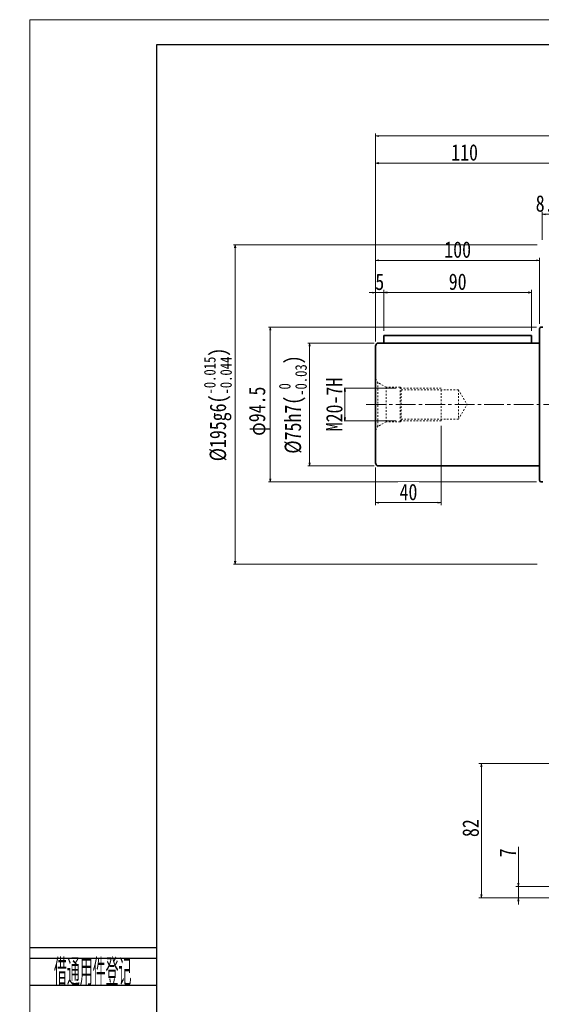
# Model space of a CAD drawing. Header units: millimetres. Extents: x -38 to 1278, y 0 to 916.
# Tile 2 of 4: x -38 to 280, y 315 to 916. Entities that reach past the tile are written whole.
import ezdxf
from ezdxf.enums import TextEntityAlignment as Align

# ---------------------------------------------------------------- set-up
doc = ezdxf.new("R2010")
doc.units = ezdxf.units.MM
doc.linetypes.add('点画线', pattern=[18, 12, -2, 2, -2])
doc.linetypes.add('虚线', pattern=[2, 1, -1])
doc.layers.add('2细线层', color=4, linetype='Continuous')
doc.layers.add('6文字层', color=3, linetype='Continuous')
for name, color, linetype, lineweight in [('中心线层', 1, '点画线', 18), ('图框_外框线', 7, 'Continuous', 18), ('尺寸线层', 3, 'Continuous', 18), ('粗实线层', 7, 'Continuous', 35), ('虚线层', 6, '虚线', 18)]:
    doc.layers.add(name, color=color, linetype=linetype, lineweight=lineweight)
doc.styles.add('PC_TEXTSTYLE', font='ISOCP.SHX', dxfattribs={"width": 0.707, "bigfont": 'GBCBIG.SHX'})
doc.styles.add('宋体', font='SimSun.ttf', dxfattribs={"width": 0.8})
doc.dimstyles.new('A水平标注$0', dxfattribs={"dimtxt": 3.5, "dimasz": 2, "dimexe": 1.5, "dimexo": 3, "dimgap": 1.1, "dimtad": 1, "dimtoh": 1, "dimdec": 4, "dimdsep": 46, "dimtxsty": '宋体', "dimblk": 'OPEN', "dimcen": 3, "dimclrd": 3, "dimclre": 3, "dimclrt": 6, "dimadec": 0, "dimazin": 0, "dimtm": 1e-09, "dimtfac": 1, "dimtdec": 4, "dimtix": 1, "dimtmove": 0, "dimatfit": 3, "dimldrblk": 'OPEN', "dimfxl": 0, "dimlwd": 13, "dimlwe": 13, "dimarcsym": 0})
doc.dimstyles.new('D直径标注φ25', dxfattribs={"dimtxt": 3.5, "dimasz": 2, "dimexe": 1, "dimexo": 3, "dimtad": 1, "dimtoh": 1, "dimdec": 1, "dimdsep": 46, "dimtxsty": '宋体', "dimblk": 'OPEN', "dimcen": 3, "dimclrd": 3, "dimclre": 3, "dimclrt": 130, "dimadec": 0, "dimazin": 0, "dimtm": 1e-09, "dimtfac": 1, "dimtdec": 1, "dimtmove": 0, "dimatfit": 0, "dimldrblk": 'OPEN', "dimfxl": 0, "dimlwd": 13, "dimlwe": 13, "dimarcsym": 0})
doc.dimstyles.new('螺孔(M8-7H)', dxfattribs={"dimtxt": 3.5, "dimasz": 2, "dimexe": 1.25, "dimexo": 3, "dimtad": 1, "dimtoh": 1, "dimdec": 4, "dimdsep": 46, "dimtxsty": '宋体', "dimblk": 'OPEN', "dimcen": 3, "dimclrd": 3, "dimclre": 3, "dimclrt": 2, "dimadec": 0, "dimazin": 0, "dimtm": 1e-09, "dimtfac": 1, "dimtdec": 4, "dimtmove": 0, "dimatfit": 3, "dimldrblk": 'OPEN', "dimfxl": 0, "dimlwd": 9, "dimlwe": 9, "dimarcsym": 0})

# ---------------------------------------------------------------- blocks, each defined once
blk = doc.blocks.new('_Open')
at = {"color": 0, "linetype": 'ByBlock', "lineweight": -2}
for p, q in [((-1, 0.17), (0, 0)), ((-1, -0.17), (0, 0)), ((0, 0), (-1, 0))]:
    blk.add_line(p, q, dxfattribs=at)
blk = doc.blocks.new('*D10')
at = {"layer": 'Defpoints', "color": 0, "transparency": 16777216}
for p in [(181.4, 718.62), (139.14, 643.62), (181.5, 643.62)]:
    blk.add_point(p, dxfattribs=at)
at = {"layer": '尺寸线层', "color": 3, "lineweight": 13, "transparency": 16777216}
for p, q in [((178.4, 718.62), (138.14, 718.62)), ((139.14, 716.62), (139.14, 645.62)), ((178.5, 643.62), (138.14, 643.62))]:
    blk.add_line(p, q, dxfattribs=at)
at = {"layer": '尺寸线层', "color": 3, "lineweight": 13, "transparency": 16777216, "xscale": 2, "yscale": 2, "zscale": 2}
for p, rotation in [((139.14, 718.62), 90), ((139.14, 643.62), 270)]:
    blk.add_blockref('_Open', p, dxfattribs=dict(at, rotation=rotation))
at = {"layer": '尺寸线层', "color": 130, "transparency": 16777216, "insert": (128.91, 681.12), "char_height": 10, "attachment_point": 5, "rotation": 90, "style": '宋体'}
blk.add_mtext('{\\A1;\\A1;%%C75h7({\\H0.707107x;\\S 0^ -0.03;})}', dxfattribs=at)
blk = doc.blocks.new('*D11')
at = {"layer": 'Defpoints', "color": 0, "transparency": 16777216}
for p in [(280.4, 728.37), (115.16, 633.87), (280.4, 633.87)]:
    blk.add_point(p, dxfattribs=at)
at = {"layer": '尺寸线层', "color": 3, "lineweight": 13, "transparency": 16777216}
for p, q in [((277.4, 728.37), (114.16, 728.37)), ((115.16, 726.37), (115.16, 635.87)), ((277.4, 633.87), (114.16, 633.87))]:
    blk.add_line(p, q, dxfattribs=at)
at = {"layer": '尺寸线层', "color": 3, "lineweight": 13, "transparency": 16777216, "xscale": 2, "yscale": 2, "zscale": 2}
for p, rotation in [((115.16, 728.37), 90), ((115.16, 633.87), 270)]:
    blk.add_blockref('_Open', p, dxfattribs=dict(at, rotation=rotation))
at = {"layer": '尺寸线层', "color": 130, "transparency": 16777216, "insert": (108.43, 677.03), "char_height": 10, "attachment_point": 5, "rotation": 90, "style": '宋体'}
blk.add_mtext('φ94.5', dxfattribs=at)
blk = doc.blocks.new('*D12')
at = {"layer": 'Defpoints', "color": 0, "transparency": 16777216}
for p in [(280.9, 778.62), (93.72, 583.62), (280.9, 583.62)]:
    blk.add_point(p, dxfattribs=at)
at = {"layer": '尺寸线层', "color": 3, "lineweight": 13, "transparency": 16777216}
for p, q in [((277.9, 778.62), (92.72, 778.62)), ((93.72, 776.62), (93.72, 585.62)), ((277.9, 583.62), (92.72, 583.62))]:
    blk.add_line(p, q, dxfattribs=at)
at = {"layer": '尺寸线层', "color": 3, "lineweight": 13, "transparency": 16777216, "xscale": 2, "yscale": 2, "zscale": 2}
for p, rotation in [((93.72, 778.62), 90), ((93.72, 583.62), 270)]:
    blk.add_blockref('_Open', p, dxfattribs=dict(at, rotation=rotation))
at = {"layer": '尺寸线层', "color": 130, "transparency": 16777216, "insert": (83.18, 681.12), "char_height": 10, "attachment_point": 5, "rotation": 90, "style": '宋体'}
blk.add_mtext('{\\A1;\\A1;%%C195g6({\\H0.707107x;\\S-0.015^ -0.044;})}', dxfattribs=at)
blk = doc.blocks.new('*D14')
at = {"layer": 'Defpoints', "color": 0, "transparency": 16777216}
for p in [(179.4, 844.95), (481.4, 727.37), (179.4, 716.62)]:
    blk.add_point(p, dxfattribs=at)
at = {"layer": '尺寸线层', "color": 3, "lineweight": 13, "transparency": 16777216}
for p, q in [((179.4, 719.62), (179.4, 846.45)), ((479.4, 844.95), (181.4, 844.95)), ((481.4, 730.37), (481.4, 846.45))]:
    blk.add_line(p, q, dxfattribs=at)
at = {"layer": '尺寸线层', "color": 3, "lineweight": 13, "transparency": 16777216, "xscale": 2, "yscale": 2, "zscale": 2, "rotation": 180}
blk.add_blockref('_Open', (179.4, 844.95), dxfattribs=at)
at = {"layer": '尺寸线层', "color": 3, "lineweight": 13, "transparency": 16777216, "xscale": 2, "yscale": 2, "zscale": 2}
blk.add_blockref('_Open', (481.4, 844.95), dxfattribs=at)
at = {"layer": '尺寸线层', "color": 6, "transparency": 16777216, "insert": (336.84, 851.45), "char_height": 10, "attachment_point": 5, "style": '宋体'}
blk.add_mtext('302', dxfattribs=at)
blk = doc.blocks.new('*D15')
at = {"layer": 'Defpoints', "color": 0, "transparency": 16777216}
for p in [(179.4, 828.35), (289.4, 781.12), (179.4, 716.62)]:
    blk.add_point(p, dxfattribs=at)
at = {"layer": '尺寸线层', "color": 3, "lineweight": 13, "transparency": 16777216}
for p, q in [((179.4, 719.62), (179.4, 829.85)), ((289.4, 784.12), (289.4, 829.85)), ((287.4, 828.35), (181.4, 828.35))]:
    blk.add_line(p, q, dxfattribs=at)
at = {"layer": '尺寸线层', "color": 3, "lineweight": 13, "transparency": 16777216, "xscale": 2, "yscale": 2, "zscale": 2, "rotation": 180}
blk.add_blockref('_Open', (179.4, 828.35), dxfattribs=at)
at = {"layer": '尺寸线层', "color": 3, "lineweight": 13, "transparency": 16777216, "xscale": 2, "yscale": 2, "zscale": 2}
blk.add_blockref('_Open', (289.4, 828.35), dxfattribs=at)
at = {"layer": '尺寸线层', "color": 6, "transparency": 16777216, "insert": (233.62, 834.85), "char_height": 10, "attachment_point": 5, "style": '宋体'}
blk.add_mtext('110', dxfattribs=at)
blk = doc.blocks.new('*D16')
at = {"layer": 'Defpoints', "color": 0, "transparency": 16777216}
for p in [(280.9, 797.18), (289.4, 781.12), (280.9, 778.62)]:
    blk.add_point(p, dxfattribs=at)
at = {"layer": '尺寸线层', "color": 3, "lineweight": 13, "transparency": 16777216}
for p, q in [((280.9, 781.62), (280.9, 798.68)), ((287.4, 797.18), (282.9, 797.18)), ((289.4, 784.12), (289.4, 798.68))]:
    blk.add_line(p, q, dxfattribs=at)
at = {"layer": '尺寸线层', "color": 3, "lineweight": 13, "transparency": 16777216, "xscale": 2, "yscale": 2, "zscale": 2, "rotation": 180}
blk.add_blockref('_Open', (280.9, 797.18), dxfattribs=at)
at = {"layer": '尺寸线层', "color": 3, "lineweight": 13, "transparency": 16777216, "xscale": 2, "yscale": 2, "zscale": 2}
blk.add_blockref('_Open', (289.4, 797.18), dxfattribs=at)
at = {"layer": '尺寸线层', "color": 6, "transparency": 16777216, "insert": (285.15, 803.68), "char_height": 10, "attachment_point": 5, "style": '宋体'}
blk.add_mtext('8.5', dxfattribs=at)
blk = doc.blocks.new('*D21')
at = {"layer": 'Defpoints', "color": 0, "transparency": 16777216}
for p in [(179.4, 749.4), (184.4, 723.12), (179.4, 716.62)]:
    blk.add_point(p, dxfattribs=at)
at = {"layer": '尺寸线层', "color": 3, "lineweight": 13, "transparency": 16777216}
for p, q in [((179.4, 719.62), (179.4, 750.9)), ((184.4, 726.12), (184.4, 750.9)), ((177.4, 749.4), (175.4, 749.4)), ((184.4, 749.4), (179.4, 749.4)), ((186.4, 749.4), (188.4, 749.4))]:
    blk.add_line(p, q, dxfattribs=at)
at = {"layer": '尺寸线层', "color": 3, "lineweight": 13, "transparency": 16777216, "xscale": 2, "yscale": 2, "zscale": 2}
blk.add_blockref('_Open', (179.4, 749.4), dxfattribs=at)
at = {"layer": '尺寸线层', "color": 3, "lineweight": 13, "transparency": 16777216, "xscale": 2, "yscale": 2, "zscale": 2, "rotation": 180}
blk.add_blockref('_Open', (184.4, 749.4), dxfattribs=at)
at = {"layer": '尺寸线层', "color": 6, "transparency": 16777216, "insert": (181.9, 755.9), "char_height": 10, "attachment_point": 5, "style": '宋体'}
blk.add_mtext('5', dxfattribs=at)
blk = doc.blocks.new('*D22')
at = {"layer": 'Defpoints', "color": 0, "transparency": 16777216}
for p in [(274.4, 749.48), (184.4, 723.12), (274.4, 723.12)]:
    blk.add_point(p, dxfattribs=at)
at = {"layer": '尺寸线层', "color": 3, "lineweight": 13, "transparency": 16777216}
for p, q in [((184.4, 726.12), (184.4, 750.98)), ((274.4, 726.12), (274.4, 750.98)), ((186.4, 749.48), (272.4, 749.48))]:
    blk.add_line(p, q, dxfattribs=at)
at = {"layer": '尺寸线层', "color": 3, "lineweight": 13, "transparency": 16777216, "xscale": 2, "yscale": 2, "zscale": 2, "rotation": 180}
blk.add_blockref('_Open', (184.4, 749.48), dxfattribs=at)
at = {"layer": '尺寸线层', "color": 3, "lineweight": 13, "transparency": 16777216, "xscale": 2, "yscale": 2, "zscale": 2}
blk.add_blockref('_Open', (274.4, 749.48), dxfattribs=at)
at = {"layer": '尺寸线层', "color": 6, "transparency": 16777216, "insert": (229.4, 755.98), "char_height": 10, "attachment_point": 5, "style": '宋体'}
blk.add_mtext('90', dxfattribs=at)
blk = doc.blocks.new('*D23')
at = {"layer": 'Defpoints', "color": 0, "transparency": 16777216}
for p in [(179.4, 769.07), (279.4, 727.37), (179.4, 716.62)]:
    blk.add_point(p, dxfattribs=at)
at = {"layer": '尺寸线层', "color": 3, "lineweight": 13, "transparency": 16777216}
for p, q in [((179.4, 719.62), (179.4, 770.57)), ((277.4, 769.07), (181.4, 769.07)), ((279.4, 730.37), (279.4, 770.57))]:
    blk.add_line(p, q, dxfattribs=at)
at = {"layer": '尺寸线层', "color": 3, "lineweight": 13, "transparency": 16777216, "xscale": 2, "yscale": 2, "zscale": 2, "rotation": 180}
blk.add_blockref('_Open', (179.4, 769.07), dxfattribs=at)
at = {"layer": '尺寸线层', "color": 3, "lineweight": 13, "transparency": 16777216, "xscale": 2, "yscale": 2, "zscale": 2}
blk.add_blockref('_Open', (279.4, 769.07), dxfattribs=at)
at = {"layer": '尺寸线层', "color": 6, "transparency": 16777216, "insert": (229.4, 775.57), "char_height": 10, "attachment_point": 5, "style": '宋体'}
blk.add_mtext('100', dxfattribs=at)
blk = doc.blocks.new('2344fdffg')
at = {"layer": '中心线层', "linetype": '点画线', "lineweight": 18}
blk.add_line((60.33, 0), (-5.25, 0), dxfattribs=at)
at = {"layer": '虚线层'}
for p, q in [((0, -15.65), (0, 15.65)), ((0, 15.65), (1.26, 13.47)), ((6.4, 10.5), (1.26, 13.47)), ((1.26, -13.47), (1.26, 13.47)), ((15, 10.5), (6.4, 10.5)), ((6.4, -10.5), (6.4, 10.5)), ((15.5, 10), (15, 10.5)), ((15, -10.5), (15, 10.5)), ((40, 10), (15.5, 10)), ((15.5, -10), (15.5, 10)), ((15.5, 9), (50.5, 9)), ((40, -10), (40, 10)), ((50.5, 9), (50.5, -9)), ((50.5, 9), (55.7, 0)), ((50.5, -9), (55.7, 0)), ((6.4, -10.5), (1.26, -13.47)), ((15, -10.5), (6.4, -10.5)), ((15.5, -10), (15, -10.5)), ((50.5, -9), (15.5, -9)), ((40, -10), (15.5, -10)), ((0, -15.65), (1.26, -13.47))]:
    blk.add_line(p, q, dxfattribs=at)
blk = doc.blocks.new('*D24')
at = {"layer": 'Defpoints', "color": 0, "transparency": 16777216}
for p in [(194.9, 691.12), (194.9, 671.12)]:
    blk.add_point(p, dxfattribs=at)
at = {"layer": '尺寸线层', "color": 3, "lineweight": 9, "transparency": 16777216}
for p, q in [((191.9, 691.12), (159.37, 691.12)), ((160.62, 689.12), (160.62, 673.12)), ((191.9, 671.12), (159.37, 671.12))]:
    blk.add_line(p, q, dxfattribs=at)
at = {"layer": '尺寸线层', "color": 3, "lineweight": 9, "transparency": 16777216, "xscale": 2, "yscale": 2, "zscale": 2}
for p, rotation in [((160.62, 691.12), 90), ((160.62, 671.12), 270)]:
    blk.add_blockref('_Open', p, dxfattribs=dict(at, rotation=rotation))
at = {"layer": '尺寸线层', "color": 2, "transparency": 16777216, "insert": (154.23, 681.12), "char_height": 10, "attachment_point": 5, "rotation": 90, "style": '宋体', "bg_fill": 3, "box_fill_scale": 1.1, "bg_fill_color": 257, "bg_fill_transparency": 0}
blk.add_mtext('M20-7H', dxfattribs=at)
at = {"layer": 'Defpoints', "color": 0, "transparency": 16777216}
blk.add_point((160.62, 671.12), dxfattribs=at)
blk = doc.blocks.new('*D25')
at = {"layer": 'Defpoints', "color": 0, "transparency": 16777216}
for p in [(219.4, 671.12), (179.4, 645.62), (219.4, 621.29)]:
    blk.add_point(p, dxfattribs=at)
at = {"layer": '尺寸线层', "color": 3, "lineweight": 13, "transparency": 16777216}
for p, q in [((219.4, 668.12), (219.4, 619.79)), ((179.4, 642.62), (179.4, 619.79)), ((181.4, 621.29), (217.4, 621.29))]:
    blk.add_line(p, q, dxfattribs=at)
at = {"layer": '尺寸线层', "color": 3, "lineweight": 13, "transparency": 16777216, "xscale": 2, "yscale": 2, "zscale": 2, "rotation": 180}
blk.add_blockref('_Open', (179.4, 621.29), dxfattribs=at)
at = {"layer": '尺寸线层', "color": 3, "lineweight": 13, "transparency": 16777216, "xscale": 2, "yscale": 2, "zscale": 2}
blk.add_blockref('_Open', (219.4, 621.29), dxfattribs=at)
at = {"layer": '尺寸线层', "color": 6, "transparency": 16777216, "insert": (199.4, 627.68), "char_height": 10, "attachment_point": 5, "style": '宋体', "bg_fill": 3, "box_fill_scale": 1.1, "bg_fill_color": 257, "bg_fill_transparency": 0}
blk.add_mtext('40', dxfattribs=at)
blk = doc.blocks.new('*D37')
at = {"layer": 'Defpoints', "color": 0, "transparency": 16777216}
for p in [(323.25, 387.12), (266.42, 380.12), (291.2, 380.12)]:
    blk.add_point(p, dxfattribs=at)
at = {"layer": '尺寸线层', "color": 3, "lineweight": 13, "transparency": 16777216}
for p, q in [((266.42, 389.12), (266.42, 411.27)), ((320.25, 387.12), (264.92, 387.12)), ((266.42, 380.12), (266.42, 387.12)), ((288.2, 380.12), (264.92, 380.12)), ((266.42, 378.12), (266.42, 376.12))]:
    blk.add_line(p, q, dxfattribs=at)
at = {"layer": '尺寸线层', "color": 3, "lineweight": 13, "transparency": 16777216, "xscale": 2, "yscale": 2, "zscale": 2}
for p, rotation in [((266.42, 387.12), 270), ((266.42, 380.12), 90)]:
    blk.add_blockref('_Open', p, dxfattribs=dict(at, rotation=rotation))
at = {"layer": '尺寸线层', "color": 6, "transparency": 16777216, "insert": (259.92, 407.61), "char_height": 10, "attachment_point": 5, "rotation": 90, "style": '宋体', "bg_fill": 3, "box_fill_scale": 1.1, "bg_fill_color": 256, "bg_fill_true_color": 13158600, "bg_fill_transparency": 0}
blk.add_mtext('7', dxfattribs=at)
blk = doc.blocks.new('*D38')
at = {"layer": 'Defpoints', "color": 0, "transparency": 16777216}
for p in [(362.9, 462.12), (243.87, 380.12), (291.2, 380.12)]:
    blk.add_point(p, dxfattribs=at)
at = {"layer": '尺寸线层', "color": 3, "lineweight": 13, "transparency": 16777216}
for p, q in [((359.9, 462.12), (242.37, 462.12)), ((243.87, 460.12), (243.87, 382.12)), ((288.2, 380.12), (242.37, 380.12))]:
    blk.add_line(p, q, dxfattribs=at)
at = {"layer": '尺寸线层', "color": 3, "lineweight": 13, "transparency": 16777216, "xscale": 2, "yscale": 2, "zscale": 2}
for p, rotation in [((243.87, 462.12), 90), ((243.87, 380.12), 270)]:
    blk.add_blockref('_Open', p, dxfattribs=dict(at, rotation=rotation))
at = {"layer": '尺寸线层', "color": 6, "transparency": 16777216, "insert": (237.37, 422.69), "char_height": 10, "attachment_point": 5, "rotation": 90, "style": '宋体', "bg_fill": 3, "box_fill_scale": 1.1, "bg_fill_color": 256, "bg_fill_true_color": 13158600, "bg_fill_transparency": 0}
blk.add_mtext('82', dxfattribs=at)

msp = doc.modelspace()

# ---------------------------------------------------------------- linework, layer by layer
at = {"layer": '2细线层'}
for p, q in [((-31.09363, 349.86455), (45.67023, 349.86455)), ((-31.09363, 343.30679), (45.67023, 343.30679)), ((-31.09363, 326.91239), (45.67023, 326.91239))]:
    msp.add_line(p, q, dxfattribs=at)
at = {"layer": '中心线层'}
msp.add_line((173.64652, 681.12249), (501.58605, 681.12249), dxfattribs=at)
at = {"layer": '粗实线层'}
for p, q in [((279.39652, 634.87249), (279.39652, 727.37249)), ((281.39652, 728.37249), (280.39652, 728.37249)), ((184.39652, 723.12249), (184.39652, 718.62249)), ((184.39652, 723.12249), (274.39652, 723.12249)), ((274.39652, 723.12249), (274.39652, 718.62249)), ((179.39652, 716.62249), (179.39652, 645.62249)), ((279.39652, 718.62249), (181.39652, 718.62249)), ((181.39652, 643.62249), (279.39652, 643.62249)), ((281.39652, 633.87249), (280.39652, 633.87249))]:
    msp.add_line(p, q, dxfattribs=at)
for centre, radius, start, end in [((280.39652, 727.37249), 1, 90.00000041, 180.00000041), ((181.39652, 716.62249), 2, 90.00000002, 180.00000002), ((181.39652, 645.62249), 2, 180, 270), ((280.39652, 634.87249), 1, 180, 270)]:
    msp.add_arc(centre, radius, start, end, dxfattribs=at)

# ---------------------------------------------------------------- block references
msp.add_blockref('2344fdffg', (179.39652, 681.12249), dxfattribs=at)

# ---------------------------------------------------------------- texts
at = {"layer": '6文字层', "color": 3, "style": 'PC_TEXTSTYLE', "width": 0.667}
msp.add_text('借通用件登记', height=16.394403, dxfattribs=at).set_placement((6.87203, 335.54432), align=Align.MIDDLE)

# ---------------------------------------------------------------- dimensions: what is measured, and where the dimension line sits
at = {"layer": '尺寸线层'}
for base, p1, p2, override, picture, middle in [((179.39652, 844.94947), (481.39652, 727.37249), (179.39652, 716.62249), {"dimtxt": 10, "dimgap": 1.5, "dimblk": 'Open', "dimtfill": 0, "dimtfillclr": 256}, '*D14', (336.8391, 844.94947)), ((179.39652, 828.35318), (289.39652, 781.12249), (179.39652, 716.62471), {"dimtxt": 10, "dimgap": 1.5, "dimtfill": 0}, '*D15', (233.62462, 828.35318)), ((280.89652, 797.18267), (289.39652, 781.12249), (280.89652, 778.62249), {"dimtxt": 10, "dimgap": 1.5, "dimtfill": 0}, '*D16', (285.14652, 797.18267)), ((179.39652, 769.07418), (279.39652, 727.37249), (179.39652, 716.62249), {"dimtxt": 10, "dimgap": 1.5, "dimtfill": 0}, '*D23', (229.39652, 769.07418)), ((179.39652, 749.39672), (184.39652, 723.12249), (179.39652, 716.62249), {"dimtxt": 10, "dimgap": 1.5, "dimtfill": 0}, '*D21', (181.89652, 749.39672)), ((274.39652, 749.47972), (184.39652, 723.12249), (274.39652, 723.12249), {"dimtxt": 10, "dimgap": 1.5, "dimtfill": 0}, '*D22', (229.39652, 749.47972))]:
    dim = msp.add_linear_dim(base=base, p1=p1, p2=p2, dimstyle='A水平标注$0', override=override, dxfattribs=at)
    dim.commit()
    dim.dimension.update_dxf_attribs({"geometry": picture, "text_midpoint": middle, "dimtype": 160})
for base, p1, p2, text, picture, middle in [((93.72194, 583.62249), (280.89652, 778.62249), (280.89652, 583.62249), '{\\A1;\\A1;%%C195g6({\\H0.707107x;\\S-0.015^ -0.044;})}', '*D12', (93.72194, 681.12249)), ((139.13572, 643.62249), (181.39652, 718.62249), (181.49848, 643.62249), '{\\A1;\\A1;%%C75h7({\\H0.707107x;\\S 0^ -0.03;})}', '*D10', (139.13572, 681.12249))]:
    dim = msp.add_linear_dim(base=base, p1=p1, p2=p2, angle=270, text=text, dimstyle='D直径标注φ25', override={"dimtxt": 10, "dimgap": 1.5, "dimpost": 'φ<>', "dimtp": -0.015, "dimtm": 0.044, "dimtdec": 3, "dimtfill": 0}, dxfattribs=at)
    dim.commit()
    dim.dimension.update_dxf_attribs({"geometry": picture, "text_midpoint": middle, "dimtype": 160})
dim = msp.add_linear_dim(base=(115.15814, 633.87249), p1=(280.39652, 728.37249), p2=(280.39652, 633.87249), angle=270, dimstyle='D直径标注φ25', override={"dimtxt": 10, "dimgap": 1.5, "dimpost": 'φ<>', "dimtp": -0.015, "dimtm": 0.044, "dimtdec": 3, "dimtfill": 0}, dxfattribs=at)
dim.commit()
dim.dimension.update_dxf_attribs({"geometry": '*D11', "text_midpoint": (115.15814, 677.03049), "dimtype": 160})

# ---------------------------------------------------------------- next in the draw order: dimensions: what is measured, and where the dimension line sits
dim = msp.add_linear_dim(base=(160.61818, 671.12249), p1=(194.89652, 691.12249), p2=(194.89652, 671.12249), angle=270, dimstyle='螺孔(M8-7H)', override={"dimtxt": 10, "dimgap": 1.5, "dimpost": 'M<>-7H'}, dxfattribs=at)
dim.commit()
dim.dimension.update_dxf_attribs({"geometry": '*D24', "text_midpoint": (160.61818, 681.12249), "dimtype": 160})

# ---------------------------------------------------------------- next in the draw order: dimensions: what is measured, and where the dimension line sits
dim = msp.add_linear_dim(base=(219.39652, 621.29291), p1=(179.39652, 645.62249), p2=(219.39652, 671.12249), dimstyle='A水平标注$0', override={"dimtxt": 10, "dimgap": 1.5, "dimblk": 'Open', "dimtfill": 1, "dimtfillclr": 256}, dxfattribs=at)
dim.commit()
dim.dimension.update_dxf_attribs({"geometry": '*D25', "text_midpoint": (199.39652, 621.29291), "dimtype": 160})

# ---------------------------------------------------------------- next in the draw order: linework, layer by layer
at = {"layer": '图框_外框线', "color": 3}
msp.add_lwpolyline([(-31.42347, 0), (1263.75069, 0), (1263.75069, 915.87316), (-31.42347, 915.87316)], close=True, dxfattribs=at)
at = {"layer": '图框_外框线', "color": 3, "lineweight": 25}
msp.add_lwpolyline([(45.67023, 15.41874), (1248.33195, 15.41874), (1248.33195, 900.45442), (45.67023, 900.45442)], close=True, dxfattribs=at)

# ---------------------------------------------------------------- next in the draw order: dimensions: what is measured, and where the dimension line sits
at = {"layer": '尺寸线层'}
dim = msp.add_linear_dim(base=(266.4237, 380.12248), p1=(323.24652, 387.12115), p2=(291.19652, 380.12248), angle=90, dimstyle='A水平标注$0', override={"dimtxt": 10, "dimgap": 1.5, "dimtad": 1, "dimtoh": 0, "dimdec": 1, "dimlfac": 1, "dimpost": '<>', "dimblk": 'Open', "dimse1": 0, "dimse2": 0, "dimsd1": 0, "dimsd2": 0, "dimtofl": 1, "dimtvp": 0.1, "dimtfill": 1, "dimtfillclr": 256}, dxfattribs=at)
dim.commit()
dim.dimension.update_dxf_attribs({"geometry": '*D37', "text_midpoint": (266.4237, 407.60707), "dimtype": 160})

# ---------------------------------------------------------------- next in the draw order: dimensions: what is measured, and where the dimension line sits
dim = msp.add_linear_dim(base=(243.86849, 380.12248), p1=(362.89652, 462.12115), p2=(291.19652, 380.12248), angle=90, dimstyle='A水平标注$0', override={"dimtxt": 10, "dimgap": 1.5, "dimdec": 1, "dimpost": '<>', "dimblk": 'Open', "dimtvp": 0.1, "dimtfill": 1, "dimtfillclr": 256}, dxfattribs=at)
dim.commit()
dim.dimension.update_dxf_attribs({"geometry": '*D38', "text_midpoint": (243.86849, 422.69322), "dimtype": 160})

doc.saveas('drawing.dxf')
